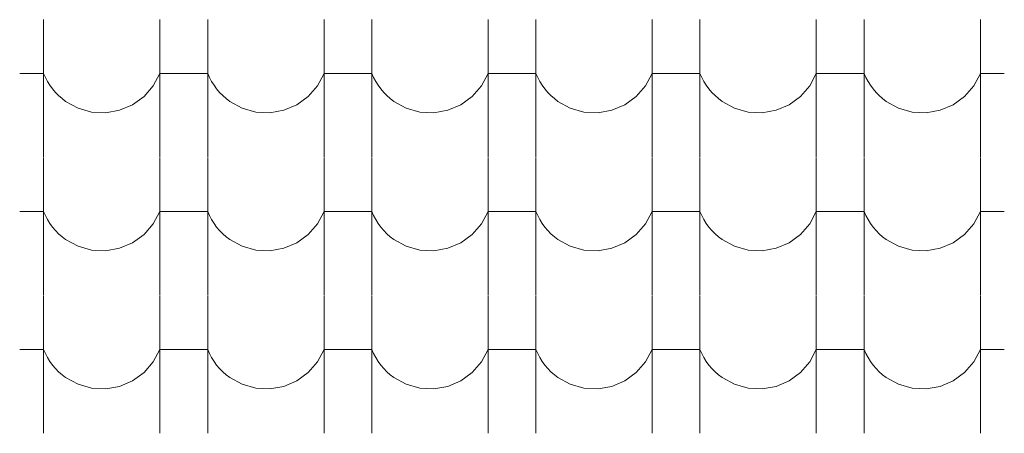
# Model space of a CAD drawing. Header units: millimetres. Extents: x -20699 to 32021, y -4298 to 11971.
# Tile 64 of 74: x -8765 to -7775, y 9107 to 9524. Entities that reach past the tile are written whole.
import ezdxf

# ---------------------------------------------------------------- set-up
doc = ezdxf.new("R2010")
doc.units = ezdxf.units.MM
doc.header["$MEASUREMENT"] = 0
doc.layers.add('A-A_1_Bourané_Výplně - Povrchové', color=7, linetype='Continuous')
doc.layers.add('A-A_1_Konstrukce - střechy a skořepiny', color=7, linetype='Continuous')

# ---------------------------------------------------------------- blocks, each defined once
blk = doc.blocks.new('*X1', base_point=(-21954.7, -8431.53))
at = {"layer": 'A-A_1_Bourané_Výplně - Povrchové', "color": 251, "linetype": 'Continuous', "lineweight": 20, "true_color": 0x6a6a6a}
for p, q in [((-8740.87, 9523.53), (-8740.87, 9385.03)), ((-8623.91, 9523.53), (-8623.91, 9385.03)), ((-8575.87, 9523.53), (-8575.87, 9385.03)), ((-8458.91, 9523.53), (-8458.91, 9385.03)), ((-8410.87, 9523.53), (-8410.87, 9385.03)), ((-8293.91, 9523.53), (-8293.91, 9385.03)), ((-8245.87, 9523.53), (-8245.87, 9385.03)), ((-8128.91, 9523.53), (-8128.91, 9385.03)), ((-8080.87, 9523.53), (-8080.87, 9385.03)), ((-7963.91, 9523.53), (-7963.91, 9385.03)), ((-7915.87, 9523.53), (-7915.87, 9385.03)), ((-7798.91, 9523.53), (-7798.91, 9385.03)), ((-8740.87, 9469.49), (-8764.89, 9469.49)), ((-8740.87, 9469.49), (-8739.05, 9465.32)), ((-8739.05, 9465.32), (-8736.93, 9461.29)), ((-8630.58, 9456.96), (-8623.91, 9469.49)), ((-8599.89, 9469.49), (-8623.91, 9469.49)), ((-8575.87, 9469.49), (-8599.89, 9469.49)), ((-8575.87, 9469.49), (-8574.05, 9465.32)), ((-8574.05, 9465.32), (-8571.93, 9461.29)), ((-8465.58, 9456.96), (-8458.91, 9469.49)), ((-8434.89, 9469.49), (-8458.91, 9469.49)), ((-8410.87, 9469.49), (-8434.89, 9469.49)), ((-8410.87, 9469.49), (-8409.05, 9465.32)), ((-8409.05, 9465.32), (-8406.93, 9461.29)), ((-8300.58, 9456.96), (-8293.91, 9469.49)), ((-8269.89, 9469.49), (-8293.91, 9469.49)), ((-8245.87, 9469.49), (-8269.89, 9469.49)), ((-8245.87, 9469.49), (-8244.05, 9465.32)), ((-8244.05, 9465.32), (-8241.93, 9461.29)), ((-8135.58, 9456.96), (-8128.91, 9469.49)), ((-8104.89, 9469.49), (-8128.91, 9469.49)), ((-8080.87, 9469.49), (-8104.89, 9469.49)), ((-8080.87, 9469.49), (-8079.05, 9465.32)), ((-8079.05, 9465.32), (-8076.93, 9461.29)), ((-7970.58, 9456.96), (-7963.91, 9469.49)), ((-7939.89, 9469.49), (-7963.91, 9469.49)), ((-7915.87, 9469.49), (-7939.89, 9469.49)), ((-7915.87, 9469.49), (-7914.05, 9465.32)), ((-7914.05, 9465.32), (-7911.93, 9461.29)), ((-7805.58, 9456.96), (-7798.91, 9469.49)), ((-7774.89, 9469.49), (-7798.91, 9469.49)), ((-8736.93, 9461.29), (-8734.52, 9457.42)), ((-8734.52, 9457.42), (-8731.84, 9453.74)), ((-8639.89, 9446.24), (-8630.58, 9456.96)), ((-8571.93, 9461.29), (-8569.52, 9457.42)), ((-8569.52, 9457.42), (-8566.84, 9453.74)), ((-8474.89, 9446.24), (-8465.58, 9456.96)), ((-8406.93, 9461.29), (-8404.52, 9457.42)), ((-8404.52, 9457.42), (-8401.84, 9453.74)), ((-8309.89, 9446.24), (-8300.58, 9456.96)), ((-8241.93, 9461.29), (-8239.52, 9457.42)), ((-8239.52, 9457.42), (-8236.84, 9453.74)), ((-8144.89, 9446.24), (-8135.58, 9456.96)), ((-8076.93, 9461.29), (-8074.52, 9457.42)), ((-8074.52, 9457.42), (-8071.84, 9453.74)), ((-7979.89, 9446.24), (-7970.58, 9456.96)), ((-7911.93, 9461.29), (-7909.52, 9457.42)), ((-7909.52, 9457.42), (-7906.84, 9453.74)), ((-7814.89, 9446.24), (-7805.58, 9456.96)), ((-8731.84, 9453.74), (-8728.9, 9450.26)), ((-8728.9, 9450.26), (-8725.71, 9447.01)), ((-8725.71, 9447.01), (-8722.3, 9443.99)), ((-8651.36, 9437.89), (-8639.89, 9446.24)), ((-8566.84, 9453.74), (-8563.9, 9450.26)), ((-8563.9, 9450.26), (-8560.71, 9447.01)), ((-8560.71, 9447.01), (-8557.3, 9443.99)), ((-8486.36, 9437.89), (-8474.89, 9446.24)), ((-8401.84, 9453.74), (-8398.9, 9450.26)), ((-8398.9, 9450.26), (-8395.71, 9447.01)), ((-8395.71, 9447.01), (-8392.3, 9443.99)), ((-8321.36, 9437.89), (-8309.89, 9446.24)), ((-8236.84, 9453.74), (-8233.9, 9450.26)), ((-8233.9, 9450.26), (-8230.71, 9447.01)), ((-8230.71, 9447.01), (-8227.3, 9443.99)), ((-8156.36, 9437.89), (-8144.89, 9446.24)), ((-8071.84, 9453.74), (-8068.9, 9450.26)), ((-8068.9, 9450.26), (-8065.71, 9447.01)), ((-8065.71, 9447.01), (-8062.3, 9443.99)), ((-7991.36, 9437.89), (-7979.89, 9446.24)), ((-7906.84, 9453.74), (-7903.9, 9450.26)), ((-7903.9, 9450.26), (-7900.71, 9447.01)), ((-7900.71, 9447.01), (-7897.3, 9443.99)), ((-7826.36, 9437.89), (-7814.89, 9446.24)), ((-8722.3, 9443.99), (-8718.68, 9441.23)), ((-8718.68, 9441.23), (-8706.24, 9434.4)), ((-8664.42, 9432.32), (-8651.36, 9437.89)), ((-8557.3, 9443.99), (-8553.68, 9441.23)), ((-8553.68, 9441.23), (-8541.24, 9434.4)), ((-8499.42, 9432.32), (-8486.36, 9437.89)), ((-8392.3, 9443.99), (-8388.68, 9441.23)), ((-8388.68, 9441.23), (-8376.24, 9434.4)), ((-8334.42, 9432.32), (-8321.36, 9437.89)), ((-8227.3, 9443.99), (-8223.68, 9441.23)), ((-8223.68, 9441.23), (-8211.24, 9434.4)), ((-8169.42, 9432.32), (-8156.36, 9437.89)), ((-8062.3, 9443.99), (-8058.68, 9441.23)), ((-8058.68, 9441.23), (-8046.24, 9434.4)), ((-8004.42, 9432.32), (-7991.36, 9437.89)), ((-7897.3, 9443.99), (-7893.68, 9441.23)), ((-7893.68, 9441.23), (-7881.24, 9434.4)), ((-7839.42, 9432.32), (-7826.36, 9437.89)), ((-8706.24, 9434.4), (-8692.58, 9430.53)), ((-8692.58, 9430.53), (-8678.4, 9429.82)), ((-8678.4, 9429.82), (-8664.42, 9432.32)), ((-8541.24, 9434.4), (-8527.58, 9430.53)), ((-8527.58, 9430.53), (-8513.4, 9429.82)), ((-8513.4, 9429.82), (-8499.42, 9432.32)), ((-8376.24, 9434.4), (-8362.58, 9430.53)), ((-8362.58, 9430.53), (-8348.4, 9429.82)), ((-8348.4, 9429.82), (-8334.42, 9432.32)), ((-8211.24, 9434.4), (-8197.58, 9430.53)), ((-8197.58, 9430.53), (-8183.4, 9429.82)), ((-8183.4, 9429.82), (-8169.42, 9432.32)), ((-8046.24, 9434.4), (-8032.58, 9430.53)), ((-8032.58, 9430.53), (-8018.4, 9429.82)), ((-8018.4, 9429.82), (-8004.42, 9432.32)), ((-7881.24, 9434.4), (-7867.58, 9430.53)), ((-7867.58, 9430.53), (-7853.4, 9429.82)), ((-7853.4, 9429.82), (-7839.42, 9432.32)), ((-8740.87, 9384.53), (-8740.87, 9246.03)), ((-8623.91, 9384.53), (-8623.91, 9246.03)), ((-8575.87, 9384.53), (-8575.87, 9246.03)), ((-8458.91, 9384.53), (-8458.91, 9246.03)), ((-8410.87, 9384.53), (-8410.87, 9246.03)), ((-8293.91, 9384.53), (-8293.91, 9246.03)), ((-8245.87, 9384.53), (-8245.87, 9246.03)), ((-8128.91, 9384.53), (-8128.91, 9246.03)), ((-8080.87, 9384.53), (-8080.87, 9246.03)), ((-7963.91, 9384.53), (-7963.91, 9246.03)), ((-7915.87, 9384.53), (-7915.87, 9246.03)), ((-7798.91, 9384.53), (-7798.91, 9246.03)), ((-8740.87, 9330.49), (-8764.89, 9330.49)), ((-8740.87, 9330.49), (-8739.05, 9326.32)), ((-8739.05, 9326.32), (-8736.93, 9322.29)), ((-8630.58, 9317.96), (-8623.91, 9330.49)), ((-8599.89, 9330.49), (-8623.91, 9330.49)), ((-8575.87, 9330.49), (-8599.89, 9330.49)), ((-8575.87, 9330.49), (-8574.05, 9326.32)), ((-8574.05, 9326.32), (-8571.93, 9322.29)), ((-8465.58, 9317.96), (-8458.91, 9330.49)), ((-8434.89, 9330.49), (-8458.91, 9330.49)), ((-8410.87, 9330.49), (-8434.89, 9330.49)), ((-8410.87, 9330.49), (-8409.05, 9326.32)), ((-8409.05, 9326.32), (-8406.93, 9322.29)), ((-8300.58, 9317.96), (-8293.91, 9330.49)), ((-8269.89, 9330.49), (-8293.91, 9330.49)), ((-8245.87, 9330.49), (-8269.89, 9330.49)), ((-8245.87, 9330.49), (-8244.05, 9326.32)), ((-8244.05, 9326.32), (-8241.93, 9322.29)), ((-8135.58, 9317.96), (-8128.91, 9330.49)), ((-8104.89, 9330.49), (-8128.91, 9330.49)), ((-8080.87, 9330.49), (-8104.89, 9330.49)), ((-8080.87, 9330.49), (-8079.05, 9326.32)), ((-8079.05, 9326.32), (-8076.93, 9322.29)), ((-7970.58, 9317.96), (-7963.91, 9330.49)), ((-7939.89, 9330.49), (-7963.91, 9330.49)), ((-7915.87, 9330.49), (-7939.89, 9330.49)), ((-7915.87, 9330.49), (-7914.05, 9326.32)), ((-7914.05, 9326.32), (-7911.93, 9322.29)), ((-7805.58, 9317.96), (-7798.91, 9330.49)), ((-7774.89, 9330.49), (-7798.91, 9330.49)), ((-8736.93, 9322.29), (-8734.52, 9318.42)), ((-8734.52, 9318.42), (-8731.84, 9314.74)), ((-8639.89, 9307.24), (-8630.58, 9317.96)), ((-8571.93, 9322.29), (-8569.52, 9318.42)), ((-8569.52, 9318.42), (-8566.84, 9314.74)), ((-8474.89, 9307.24), (-8465.58, 9317.96)), ((-8406.93, 9322.29), (-8404.52, 9318.42)), ((-8404.52, 9318.42), (-8401.84, 9314.74)), ((-8309.89, 9307.24), (-8300.58, 9317.96)), ((-8241.93, 9322.29), (-8239.52, 9318.42)), ((-8239.52, 9318.42), (-8236.84, 9314.74)), ((-8144.89, 9307.24), (-8135.58, 9317.96)), ((-8076.93, 9322.29), (-8074.52, 9318.42)), ((-8074.52, 9318.42), (-8071.84, 9314.74)), ((-7979.89, 9307.24), (-7970.58, 9317.96)), ((-7911.93, 9322.29), (-7909.52, 9318.42)), ((-7909.52, 9318.42), (-7906.84, 9314.74)), ((-7814.89, 9307.24), (-7805.58, 9317.96)), ((-8731.84, 9314.74), (-8728.9, 9311.26)), ((-8728.9, 9311.26), (-8725.71, 9308.01)), ((-8725.71, 9308.01), (-8722.3, 9304.99)), ((-8651.36, 9298.89), (-8639.89, 9307.24)), ((-8566.84, 9314.74), (-8563.9, 9311.26)), ((-8563.9, 9311.26), (-8560.71, 9308.01)), ((-8560.71, 9308.01), (-8557.3, 9304.99)), ((-8486.36, 9298.89), (-8474.89, 9307.24)), ((-8401.84, 9314.74), (-8398.9, 9311.26)), ((-8398.9, 9311.26), (-8395.71, 9308.01)), ((-8395.71, 9308.01), (-8392.3, 9304.99)), ((-8321.36, 9298.89), (-8309.89, 9307.24)), ((-8236.84, 9314.74), (-8233.9, 9311.26)), ((-8233.9, 9311.26), (-8230.71, 9308.01)), ((-8230.71, 9308.01), (-8227.3, 9304.99)), ((-8156.36, 9298.89), (-8144.89, 9307.24)), ((-8071.84, 9314.74), (-8068.9, 9311.26)), ((-8068.9, 9311.26), (-8065.71, 9308.01)), ((-8065.71, 9308.01), (-8062.3, 9304.99)), ((-7991.36, 9298.89), (-7979.89, 9307.24)), ((-7906.84, 9314.74), (-7903.9, 9311.26)), ((-7903.9, 9311.26), (-7900.71, 9308.01)), ((-7900.71, 9308.01), (-7897.3, 9304.99)), ((-7826.36, 9298.89), (-7814.89, 9307.24)), ((-8722.3, 9304.99), (-8718.68, 9302.23)), ((-8718.68, 9302.23), (-8706.24, 9295.4)), ((-8664.42, 9293.32), (-8651.36, 9298.89)), ((-8557.3, 9304.99), (-8553.68, 9302.23)), ((-8553.68, 9302.23), (-8541.24, 9295.4)), ((-8499.42, 9293.32), (-8486.36, 9298.89)), ((-8392.3, 9304.99), (-8388.68, 9302.23)), ((-8388.68, 9302.23), (-8376.24, 9295.4)), ((-8334.42, 9293.32), (-8321.36, 9298.89)), ((-8227.3, 9304.99), (-8223.68, 9302.23)), ((-8223.68, 9302.23), (-8211.24, 9295.4)), ((-8169.42, 9293.32), (-8156.36, 9298.89)), ((-8062.3, 9304.99), (-8058.68, 9302.23)), ((-8058.68, 9302.23), (-8046.24, 9295.4)), ((-8004.42, 9293.32), (-7991.36, 9298.89)), ((-7897.3, 9304.99), (-7893.68, 9302.23)), ((-7893.68, 9302.23), (-7881.24, 9295.4)), ((-7839.42, 9293.32), (-7826.36, 9298.89)), ((-8706.24, 9295.4), (-8692.58, 9291.53)), ((-8692.58, 9291.53), (-8678.4, 9290.82)), ((-8678.4, 9290.82), (-8664.42, 9293.32)), ((-8541.24, 9295.4), (-8527.58, 9291.53)), ((-8527.58, 9291.53), (-8513.4, 9290.82)), ((-8513.4, 9290.82), (-8499.42, 9293.32)), ((-8376.24, 9295.4), (-8362.58, 9291.53)), ((-8362.58, 9291.53), (-8348.4, 9290.82)), ((-8348.4, 9290.82), (-8334.42, 9293.32)), ((-8211.24, 9295.4), (-8197.58, 9291.53)), ((-8197.58, 9291.53), (-8183.4, 9290.82)), ((-8183.4, 9290.82), (-8169.42, 9293.32)), ((-8046.24, 9295.4), (-8032.58, 9291.53)), ((-8032.58, 9291.53), (-8018.4, 9290.82)), ((-8018.4, 9290.82), (-8004.42, 9293.32)), ((-7881.24, 9295.4), (-7867.58, 9291.53)), ((-7867.58, 9291.53), (-7853.4, 9290.82)), ((-7853.4, 9290.82), (-7839.42, 9293.32)), ((-8740.87, 9245.53), (-8740.87, 9107.03)), ((-8623.91, 9245.53), (-8623.91, 9107.03)), ((-8575.87, 9245.53), (-8575.87, 9107.03)), ((-8458.91, 9245.53), (-8458.91, 9107.03)), ((-8410.87, 9245.53), (-8410.87, 9107.03)), ((-8293.91, 9245.53), (-8293.91, 9107.03)), ((-8245.87, 9245.53), (-8245.87, 9107.03)), ((-8128.91, 9245.53), (-8128.91, 9107.03)), ((-8080.87, 9245.53), (-8080.87, 9107.03)), ((-7963.91, 9245.53), (-7963.91, 9107.03)), ((-7915.87, 9245.53), (-7915.87, 9107.03)), ((-7798.91, 9245.53), (-7798.91, 9107.03)), ((-8740.87, 9191.49), (-8764.89, 9191.49)), ((-8740.87, 9191.49), (-8739.05, 9187.32)), ((-8739.05, 9187.32), (-8736.93, 9183.29)), ((-8630.58, 9178.96), (-8623.91, 9191.49)), ((-8599.89, 9191.49), (-8623.91, 9191.49)), ((-8575.87, 9191.49), (-8599.89, 9191.49)), ((-8575.87, 9191.49), (-8574.05, 9187.32)), ((-8574.05, 9187.32), (-8571.93, 9183.29)), ((-8465.58, 9178.96), (-8458.91, 9191.49)), ((-8434.89, 9191.49), (-8458.91, 9191.49)), ((-8410.87, 9191.49), (-8434.89, 9191.49)), ((-8410.87, 9191.49), (-8409.05, 9187.32)), ((-8409.05, 9187.32), (-8406.93, 9183.29)), ((-8300.58, 9178.96), (-8293.91, 9191.49)), ((-8269.89, 9191.49), (-8293.91, 9191.49)), ((-8245.87, 9191.49), (-8269.89, 9191.49)), ((-8245.87, 9191.49), (-8244.05, 9187.32)), ((-8244.05, 9187.32), (-8241.93, 9183.29)), ((-8135.58, 9178.96), (-8128.91, 9191.49)), ((-8104.89, 9191.49), (-8128.91, 9191.49)), ((-8080.87, 9191.49), (-8104.89, 9191.49)), ((-8080.87, 9191.49), (-8079.05, 9187.32)), ((-8079.05, 9187.32), (-8076.93, 9183.29)), ((-7970.58, 9178.96), (-7963.91, 9191.49)), ((-7939.89, 9191.49), (-7963.91, 9191.49)), ((-7915.87, 9191.49), (-7939.89, 9191.49)), ((-7915.87, 9191.49), (-7914.05, 9187.32)), ((-7914.05, 9187.32), (-7911.93, 9183.29)), ((-7805.58, 9178.96), (-7798.91, 9191.49)), ((-7774.89, 9191.49), (-7798.91, 9191.49)), ((-8736.93, 9183.29), (-8734.52, 9179.42)), ((-8734.52, 9179.42), (-8731.84, 9175.74)), ((-8639.89, 9168.24), (-8630.58, 9178.96)), ((-8571.93, 9183.29), (-8569.52, 9179.42)), ((-8569.52, 9179.42), (-8566.84, 9175.74)), ((-8474.89, 9168.24), (-8465.58, 9178.96)), ((-8406.93, 9183.29), (-8404.52, 9179.42)), ((-8404.52, 9179.42), (-8401.84, 9175.74)), ((-8309.89, 9168.24), (-8300.58, 9178.96)), ((-8241.93, 9183.29), (-8239.52, 9179.42)), ((-8239.52, 9179.42), (-8236.84, 9175.74)), ((-8144.89, 9168.24), (-8135.58, 9178.96)), ((-8076.93, 9183.29), (-8074.52, 9179.42)), ((-8074.52, 9179.42), (-8071.84, 9175.74)), ((-7979.89, 9168.24), (-7970.58, 9178.96)), ((-7911.93, 9183.29), (-7909.52, 9179.42)), ((-7909.52, 9179.42), (-7906.84, 9175.74)), ((-7814.89, 9168.24), (-7805.58, 9178.96)), ((-8731.84, 9175.74), (-8728.9, 9172.26)), ((-8728.9, 9172.26), (-8725.71, 9169.01)), ((-8725.71, 9169.01), (-8722.3, 9165.99)), ((-8651.36, 9159.89), (-8639.89, 9168.24)), ((-8566.84, 9175.74), (-8563.9, 9172.26)), ((-8563.9, 9172.26), (-8560.71, 9169.01)), ((-8560.71, 9169.01), (-8557.3, 9165.99)), ((-8486.36, 9159.89), (-8474.89, 9168.24)), ((-8401.84, 9175.74), (-8398.9, 9172.26)), ((-8398.9, 9172.26), (-8395.71, 9169.01)), ((-8395.71, 9169.01), (-8392.3, 9165.99)), ((-8321.36, 9159.89), (-8309.89, 9168.24)), ((-8236.84, 9175.74), (-8233.9, 9172.26)), ((-8233.9, 9172.26), (-8230.71, 9169.01)), ((-8230.71, 9169.01), (-8227.3, 9165.99)), ((-8156.36, 9159.89), (-8144.89, 9168.24)), ((-8071.84, 9175.74), (-8068.9, 9172.26)), ((-8068.9, 9172.26), (-8065.71, 9169.01)), ((-8065.71, 9169.01), (-8062.3, 9165.99)), ((-7991.36, 9159.89), (-7979.89, 9168.24)), ((-7906.84, 9175.74), (-7903.9, 9172.26)), ((-7903.9, 9172.26), (-7900.71, 9169.01)), ((-7900.71, 9169.01), (-7897.3, 9165.99)), ((-7826.36, 9159.89), (-7814.89, 9168.24)), ((-8722.3, 9165.99), (-8718.68, 9163.23)), ((-8718.68, 9163.23), (-8706.24, 9156.4)), ((-8664.42, 9154.32), (-8651.36, 9159.89)), ((-8557.3, 9165.99), (-8553.68, 9163.23)), ((-8553.68, 9163.23), (-8541.24, 9156.4)), ((-8499.42, 9154.32), (-8486.36, 9159.89)), ((-8392.3, 9165.99), (-8388.68, 9163.23)), ((-8388.68, 9163.23), (-8376.24, 9156.4)), ((-8334.42, 9154.32), (-8321.36, 9159.89)), ((-8227.3, 9165.99), (-8223.68, 9163.23)), ((-8223.68, 9163.23), (-8211.24, 9156.4)), ((-8169.42, 9154.32), (-8156.36, 9159.89)), ((-8062.3, 9165.99), (-8058.68, 9163.23)), ((-8058.68, 9163.23), (-8046.24, 9156.4)), ((-8004.42, 9154.32), (-7991.36, 9159.89)), ((-7897.3, 9165.99), (-7893.68, 9163.23)), ((-7893.68, 9163.23), (-7881.24, 9156.4)), ((-7839.42, 9154.32), (-7826.36, 9159.89)), ((-8706.24, 9156.4), (-8692.58, 9152.53)), ((-8692.58, 9152.53), (-8678.4, 9151.82)), ((-8678.4, 9151.82), (-8664.42, 9154.32)), ((-8541.24, 9156.4), (-8527.58, 9152.53)), ((-8527.58, 9152.53), (-8513.4, 9151.82)), ((-8513.4, 9151.82), (-8499.42, 9154.32)), ((-8376.24, 9156.4), (-8362.58, 9152.53)), ((-8362.58, 9152.53), (-8348.4, 9151.82)), ((-8348.4, 9151.82), (-8334.42, 9154.32)), ((-8211.24, 9156.4), (-8197.58, 9152.53)), ((-8197.58, 9152.53), (-8183.4, 9151.82)), ((-8183.4, 9151.82), (-8169.42, 9154.32)), ((-8046.24, 9156.4), (-8032.58, 9152.53)), ((-8032.58, 9152.53), (-8018.4, 9151.82)), ((-8018.4, 9151.82), (-8004.42, 9154.32)), ((-7881.24, 9156.4), (-7867.58, 9152.53)), ((-7867.58, 9152.53), (-7853.4, 9151.82)), ((-7853.4, 9151.82), (-7839.42, 9154.32))]:
    blk.add_line(p, q, dxfattribs=at)

msp = doc.modelspace()

# ---------------------------------------------------------------- block references
at = {"layer": 'A-A_1_Konstrukce - střechy a skořepiny', "color": 9, "linetype": 'Continuous', "lineweight": 13}
msp.add_blockref('*X1', (-21954.7, -8431.53), dxfattribs=at)

doc.saveas('drawing.dxf')
